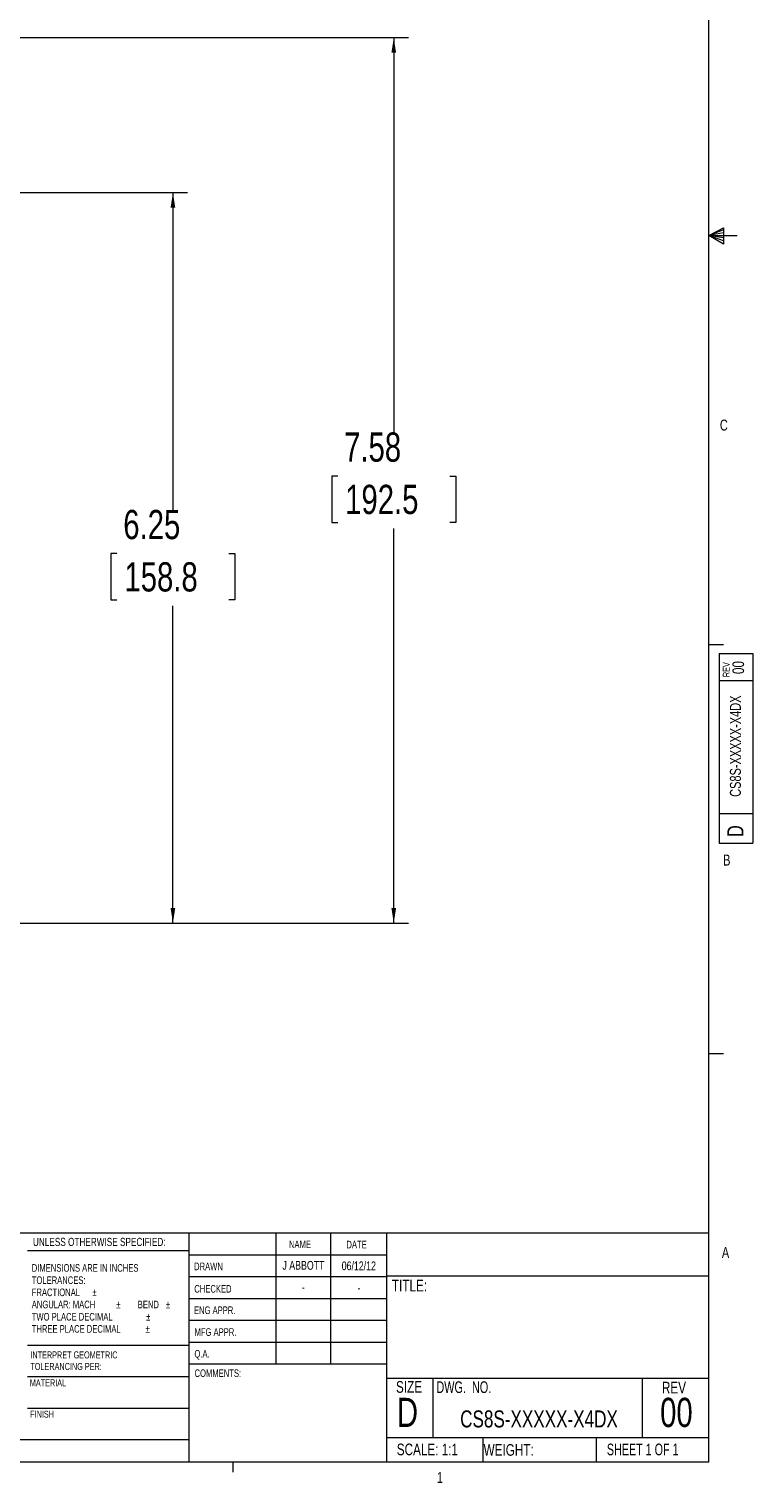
# Model space of a CAD drawing. Header units: inches. Extents: x 0.3 to 33.9, y 0.2 to 21.6.
# Tile 14 of 26: x 27.7 to 33.9, y 0.2 to 12.7. Entities that reach past the tile are written whole.
import ezdxf

# ---------------------------------------------------------------- set-up
doc = ezdxf.new("R2010")
doc.units = ezdxf.units.IN
doc.header["$MEASUREMENT"] = 0
doc.layers.add('SLD-0', color=7, linetype='Continuous', lineweight=15)
doc.styles.add('SLDTEXTSTYLE0', font='TXT', dxfattribs={"width": 0.75})
doc.styles.add('SLDTEXTSTYLE1', font='TXT', dxfattribs={"width": 0.6875})
doc.styles.add('SLDTEXTSTYLE2', font='TXT', dxfattribs={"width": 0.694444})
doc.dimstyles.new('SLDDIMSTYLE0', dxfattribs={"dimtxt": 0.25, "dimasz": 0.13, "dimexe": 0, "dimexo": 0.0625, "dimgap": 0.0625, "dimtad": 0, "dimtih": 1, "dimtoh": 1, "dimrnd": 1e-09, "dimzin": 12, "dimdsep": 46, "dimtxsty": 'SLDTEXTSTYLE0', "dimsah": 1, "dimcen": 0.09, "dimadec": 0, "dimazin": 3, "dimtfac": 1, "dimtofl": 0, "dimtmove": 0, "dimatfit": 3, "dimfxl": 1, "dimfrac": 2, "dimtolj": 1, "dimtzin": 12, "dimarcsym": 0})

# ---------------------------------------------------------------- blocks, each defined once
blk = doc.blocks.new('SW_NOTE_0')
at = {"color": 0, "linetype": 'Continuous', "lineweight": 0, "char_height": 0.06, "attachment_point": 1, "style": 'SLDTEXTSTYLE0'}
for s, insert in [('INTERPRET GEOMETRIC', (0, 0.077)), ('TOLERANCING PER:', (0, -0.022))]:
    blk.add_mtext(s, dxfattribs=dict(at, insert=insert))
blk = doc.blocks.new('SW_NOTE_1')
at = {"color": 0, "linetype": 'Continuous', "lineweight": 0, "char_height": 0.065, "attachment_point": 1, "style": 'SLDTEXTSTYLE0'}
for s, insert in [('DIMENSIONS ARE IN INCHES', (0, 0.084)), ('TOLERANCES:', (0, -0.021)), ('FRACTIONAL', (0, -0.125)), ('%%p', (0.518, -0.125)), ('ANGULAR: MACH', (0, -0.229)), ('%%p', (0.723, -0.229)), ('BEND', (0.907, -0.229)), ('%%p', (1.148, -0.229)), ('TWO PLACE DECIMAL', (0, -0.334)), ('%%p', (0.979, -0.334)), ('THREE PLACE DECIMAL', (0, -0.438)), ('%%p', (0.974, -0.438))]:
    blk.add_mtext(s, dxfattribs=dict(at, insert=insert))
blk = doc.blocks.new('_D_10')
at = {"layer": 'SLD-0'}
for p, q in [((27.236, 11.279), (29.061, 11.279)), ((28.936, 11.279), (28.936, 8.563)), ((28.457, 8.189), (28.406, 8.189)), ((28.406, 8.189), (28.406, 7.792)), ((29.415, 8.189), (29.466, 8.189)), ((29.466, 8.189), (29.466, 7.792)), ((28.406, 7.792), (28.457, 7.792)), ((28.936, 5.025), (28.936, 7.741)), ((29.466, 7.792), (29.415, 7.792)), ((26.866, 5.025), (29.061, 5.025))]:
    blk.add_line(p, q, dxfattribs=at)
for points in [[(28.936, 11.279), (28.916, 11.149), (28.956, 11.149)], [(28.936, 5.025), (28.956, 5.155), (28.916, 5.155)]]:
    blk.add_solid(points, dxfattribs=at)
at = {"layer": 'SLD-0', "char_height": 0.25, "attachment_point": 1, "style": 'SLDTEXTSTYLE0'}
for s, insert in [('6.25', (28.511, 8.562, -2.447)), ('158.8', (28.521, 8.114, -2.447))]:
    blk.add_mtext(s, dxfattribs=dict(at, insert=insert))
blk = doc.blocks.new('_D_11')
at = {"layer": 'SLD-0'}
for p, q in [((23.369, 12.605), (30.951, 12.605)), ((30.826, 12.605), (30.826, 9.226)), ((30.347, 8.852), (30.296, 8.852)), ((30.296, 8.852), (30.296, 8.455)), ((31.305, 8.852), (31.356, 8.852)), ((31.356, 8.852), (31.356, 8.455)), ((30.296, 8.455), (30.347, 8.455)), ((30.826, 5.025), (30.826, 8.404)), ((31.356, 8.455), (31.305, 8.455)), ((26.866, 5.025), (30.951, 5.025))]:
    blk.add_line(p, q, dxfattribs=at)
for points in [[(30.826, 12.605), (30.806, 12.475), (30.846, 12.475)], [(30.826, 5.025), (30.846, 5.155), (30.806, 5.155)]]:
    blk.add_solid(points, dxfattribs=at)
at = {"layer": 'SLD-0', "char_height": 0.25, "attachment_point": 1, "style": 'SLDTEXTSTYLE0'}
for s, insert in [('7.58', (30.401, 9.225, -2.447)), ('192.5', (30.41, 8.777, -2.447))]:
    blk.add_mtext(s, dxfattribs=dict(at, insert=insert))

msp = doc.modelspace()

# ---------------------------------------------------------------- linework, layer by layer
at = {"color": 7, "linetype": 'Continuous', "lineweight": 0}
for p, q in [((33.523, 0.411), (33.523, 21.411)), ((33.523, 10.911), (33.647, 10.976)), ((33.647, 10.958), (33.523, 10.911)), ((33.647, 10.976), (33.647, 10.837)), ((33.647, 10.934), (33.523, 10.911)), ((33.647, 10.891), (33.523, 10.911)), ((33.647, 10.865), (33.523, 10.911)), ((33.647, 10.837), (33.523, 10.911)), ((33.523, 10.911), (33.766, 10.911)), ((33.523, 7.411), (33.648, 7.411)), ((33.61, 7.332), (33.9, 7.332)), ((33.61, 7.332), (33.61, 5.709)), ((33.9, 7.332), (33.9, 5.709)), ((33.9, 7.099), (33.61, 7.099)), ((33.61, 5.965), (33.9, 5.965)), ((33.61, 5.709), (33.9, 5.709)), ((33.523, 3.911), (33.648, 3.911)), ((25.714, 2.375), (33.523, 2.375)), ((29.073, 2.375), (29.073, 0.411)), ((29.817, 2.375), (29.817, 1.25)), ((30.285, 2.375), (30.285, 1.25)), ((30.764, 2.375), (30.764, 0.411)), ((29.073, 2.221), (27.691, 2.221)), ((29.073, 2.187), (30.764, 2.187)), ((29.073, 2), (30.764, 2)), ((30.764, 2.008), (33.523, 2.008)), ((29.073, 1.812), (30.764, 1.812)), ((30.764, 1.625), (29.073, 1.625)), ((27.691, 1.414), (29.073, 1.414)), ((30.764, 1.437), (29.073, 1.437)), ((30.764, 1.25), (29.073, 1.25)), ((27.691, 1.144), (29.073, 1.144)), ((30.764, 1.13), (33.523, 1.13)), ((31.16, 1.13), (31.16, 0.623)), ((32.951, 1.13), (32.951, 0.623)), ((27.691, 0.874), (29.073, 0.874)), ((30.764, 0.623), (33.523, 0.623)), ((31.587, 0.623), (31.587, 0.411)), ((32.559, 0.623), (32.559, 0.411)), ((25.714, 0.607), (29.073, 0.607)), ((33.523, 0.411), (0.523, 0.411)), ((29.448, 0.411), (29.448, 0.326))]:
    msp.add_line(p, q, dxfattribs=at)

# ---------------------------------------------------------------- block references
for name, p in [('SW_NOTE_1', (27.728, 2.023)), ('SW_NOTE_0', (27.716, 1.283))]:
    msp.add_blockref(name, p, dxfattribs=at)

# ---------------------------------------------------------------- texts
for s, insert, char_height, attachment_point, style in [('C', (33.617, 9.335), 0.0938, 1, 'SLDTEXTSTYLE0'), ('B', (33.645, 5.612), 0.0938, 1, 'SLDTEXTSTYLE0'), ('UNLESS OTHERWISE SPECIFIED:', (27.738, 2.332), 0.07, 1, 'SLDTEXTSTYLE0'), ('NAME', (29.929, 2.309), 0.065, 1, 'SLDTEXTSTYLE0'), ('DATE', (30.421, 2.307), 0.065, 1, 'SLDTEXTSTYLE0'), ('A', (33.634, 2.253), 0.0938, 1, 'SLDTEXTSTYLE0'), ('DRAWN', (29.117, 2.12), 0.065, 1, 'SLDTEXTSTYLE0'), ('J ABBOTT', (30.053, 2.134), 0.075, 2, 'SLDTEXTSTYLE0'), ('06/12/12', (30.527, 2.13), 0.075, 2, 'SLDTEXTSTYLE0'), ('CHECKED', (29.119, 1.928), 0.065, 1, 'SLDTEXTSTYLE0'), ('-', (30.052, 1.946), 0.075, 2, 'SLDTEXTSTYLE0'), ('-', (30.528, 1.942), 0.075, 2, 'SLDTEXTSTYLE0'), ('TITLE:', (30.81, 1.973), 0.1, 1, 'SLDTEXTSTYLE0'), ('ENG APPR.', (29.116, 1.745), 0.065, 1, 'SLDTEXTSTYLE0'), ('MFG APPR.', (29.121, 1.558), 0.065, 1, 'SLDTEXTSTYLE0'), ('Q.A.', (29.12, 1.372), 0.065, 1, 'SLDTEXTSTYLE0'), ('MATERIAL', (27.711, 1.121), 0.06, 1, 'SLDTEXTSTYLE0'), ('COMMENTS:', (29.121, 1.206), 0.065, 1, 'SLDTEXTSTYLE0'), ('SIZE', (30.845, 1.106), 0.1, 1, 'SLDTEXTSTYLE0'), ('DWG.  NO.', (31.191, 1.104), 0.1, 1, 'SLDTEXTSTYLE2'), ('REV', (33.121, 1.1), 0.1, 1, 'SLDTEXTSTYLE0'), ('D', (30.853, 0.963), 0.25, 1, 'SLDTEXTSTYLE0'), ('00', (33.245, 0.963), 0.25, 2, 'SLDTEXTSTYLE0'), ('FINISH', (27.714, 0.853), 0.06, 1, 'SLDTEXTSTYLE0'), ('CS8S-XXXXX-X4DX', (32.069, 0.855), 0.14583, 2, 'SLDTEXTSTYLE0'), ('SCALE: 1:1', (30.852, 0.571), 0.1, 1, 'SLDTEXTSTYLE0'), ('WEIGHT:', (31.595, 0.567), 0.1, 1, 'SLDTEXTSTYLE0'), ('SHEET 1 OF 1', (32.65, 0.571), 0.1, 1, 'SLDTEXTSTYLE1'), ('1', (31.195, 0.328), 0.0938, 1, 'SLDTEXTSTYLE0')]:
    msp.add_mtext(s, dxfattribs=dict(at, insert=insert, char_height=char_height, attachment_point=attachment_point, style=style))
at = {"color": 7, "linetype": 'Continuous', "lineweight": 0, "rotation": 90, "style": 'SLDTEXTSTYLE0'}
for s, insert, char_height, attachment_point in [('REV', (33.642, 7.131), 0.06, 1), ('00', (33.724, 7.213), 0.1, 2), ('CS8S-XXXXX-X4DX', (33.703, 6.54), 0.09375, 2), ('D', (33.681, 5.763), 0.138, 1)]:
    msp.add_mtext(s, dxfattribs=dict(at, insert=insert, char_height=char_height, attachment_point=attachment_point))

# ---------------------------------------------------------------- dimensions: what is measured, and where the dimension line sits
at = {"layer": 'SLD-0'}
for base, p2, picture, middle in [((30.826, 12.605), (23.319, 12.605), '_D_11', (30.826, 8.815)), ((28.936, 11.279), (27.186, 11.279), '_D_10', (28.936, 8.152))]:
    dim = msp.add_linear_dim(base=base, p1=(26.816, 5.025), p2=p2, angle=90, dimstyle='SLDDIMSTYLE0', dxfattribs=at)
    dim.commit()
    dim.dimension.update_dxf_attribs({"geometry": picture, "text_midpoint": middle, "dimtype": 160})

doc.saveas('drawing.dxf')
